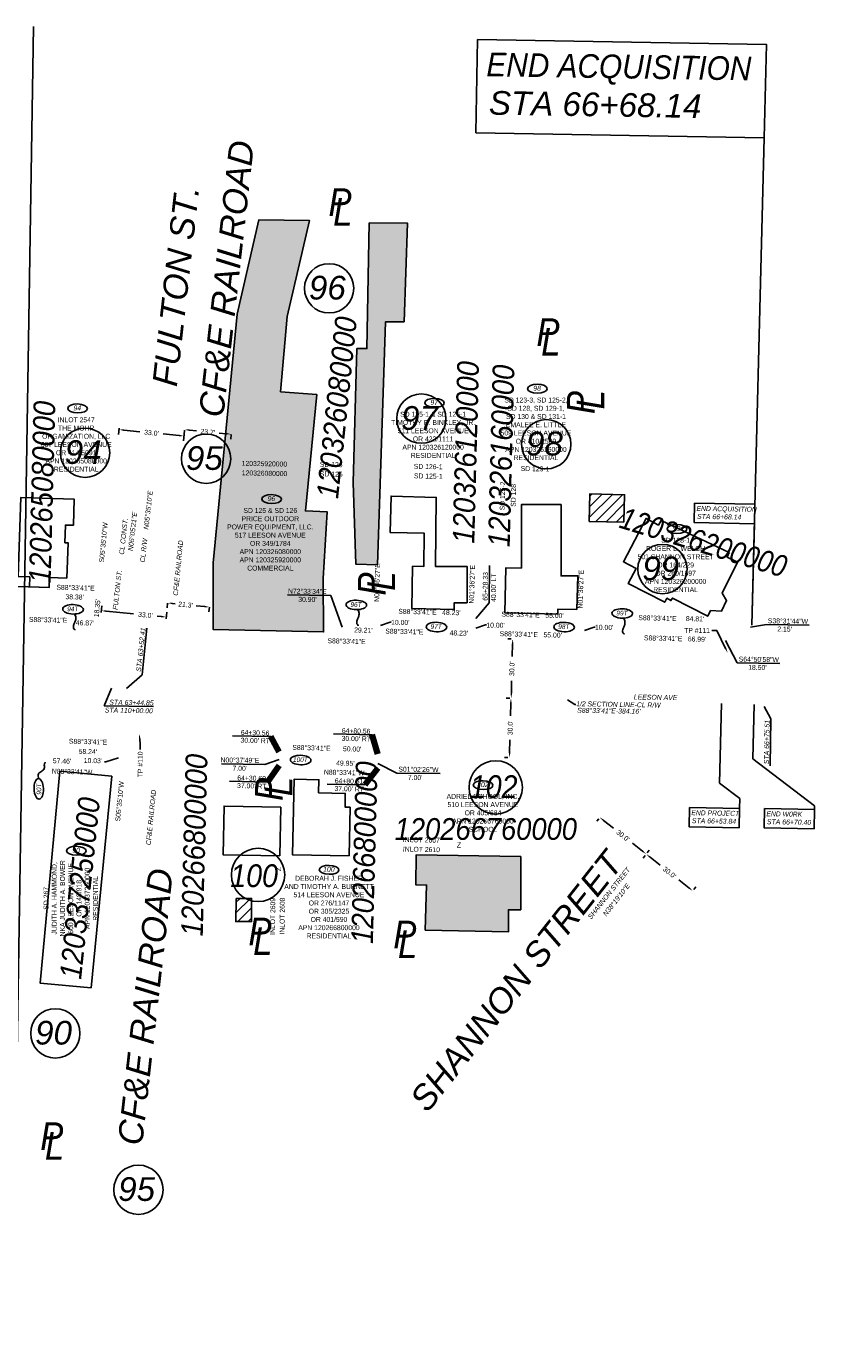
# Model space of a CAD drawing. Header units: feet. Extents: x 1372214 to 1390604, y 439650 to 444412.
# Tile 12 of 12: x 1390205 to 1390604, y 443601 to 444269. Entities that reach past the tile are written whole.
import ezdxf
from ezdxf import colors
from ezdxf.entities.mleader import LeaderData, LeaderLine
from ezdxf.enums import TextEntityAlignment as Align
from ezdxf.math import Vec2, Vec3

# ---------------------------------------------------------------- set-up
doc = ezdxf.new("R2010")
doc.units = ezdxf.units.FT
doc.header["$MEASUREMENT"] = 0
for name, color, linetype in [('BD_X_Building', 30, 'Continuous'), ('RW_P_Prelim_RW', 1, 'rowpe'), ('RW_P_Text', 130, 'Continuous'), ('RW_P_Text-Boundary', 20, 'Continuous'), ('RW_P_Text_VOID', 255, 'Continuous'), ('RW_X_Text-PropMap', 10, 'Continuous'), ('SC_Scratch20', 7, 'Continuous'), ('SC_Shading1', 253, 'Continuous'), ('SC_Shading2', 9, 'Continuous')]:
    doc.layers.add(name, color=color, linetype=linetype)
doc.styles.add('Slanted', font='font31.shx', dxfattribs={"height": 0.14})
doc.styles.add('Slanted-Normal', font='font31.shx', dxfattribs={"height": 0.14})
doc.styles.get("Standard").update_dxf_attribs({"font": 'arial.ttf'})
doc.styles.add('Style-font31', font='font31.shx')
doc.styles.add('Text - CenterTop 0.14 Italic', font='ariali.ttf', dxfattribs={"height": 0.14})
doc.linetypes.add('rowpe', pattern='A,1.95,-0.05,["PE-R/W",Slanted,S=1,R=0,X=0,Y=-0.06],-0.7,1.95', length=4.65)
doc.dimstyles.get("Standard").update_dxf_attribs({"dimtxt": 0.18, "dimasz": 0.18, "dimexe": 0.18, "dimexo": 0.0625, "dimgap": 0.09, "dimtad": 0, "dimtih": 1, "dimtoh": 1, "dimdec": 4, "dimzin": 0, "dimdsep": 46, "dimtxsty": 'Standard', "dimcen": 0.09, "dimadec": 0, "dimazin": 0, "dimtfac": 1, "dimtdec": 4, "dimtofl": 0, "dimtmove": 0, "dimatfit": 3, "dimfxl": 1, "dimtolj": 1, "dimtzin": 0, "dimarcsym": 0})

# ---------------------------------------------------------------- blocks, each defined once
blk = doc.blocks.new('*D850')
at = {"layer": 'Defpoints', "color": 0, "transparency": 16777216}
for p in [(1390451.3, 443959.01), (1390450.44, 443929.02), (1390450.54, 443929.02)]:
    blk.add_point(p, dxfattribs=at)
at = {"layer": 'RW_P_Text', "color": 0, "lineweight": -2, "transparency": 16777216}
for p, q in [((1390450.43, 443959.03), (1390448.69, 443959.08)), ((1390451.13, 443956.51), (1390450.97, 443950.11)), ((1390450.5, 443931.53), (1390450.66, 443937.93)), ((1390449.67, 443929.04), (1390447.93, 443929.09))]:
    blk.add_line(p, q, dxfattribs=at)
at = {"layer": 'RW_P_Text', "color": 0, "transparency": 16777216}
for points in [[(1390450.71, 443956.52), (1390451.54, 443956.5), (1390451.19, 443959.02)], [(1390450.08, 443931.54), (1390450.92, 443931.52), (1390450.44, 443929.02)]]:
    blk.add_solid(points, dxfattribs=at)
at = {"layer": 'RW_P_Text', "color": 0, "transparency": 16777216, "insert": (1390450.81, 443944.02), "char_height": 2.502, "attachment_point": 5, "rotation": 88.56143, "style": 'Style-font31'}
blk.add_mtext("\\A1;30.0'", dxfattribs=at)
blk = doc.blocks.new('*D851')
at = {"layer": 'Defpoints', "color": 0, "transparency": 16777216}
for p in [(1390450.44, 443929.02), (1390449.56, 443899.04), (1390449.68, 443899.03)]:
    blk.add_point(p, dxfattribs=at)
at = {"layer": 'RW_P_Text', "color": 0, "lineweight": -2, "transparency": 16777216}
for p, q in [((1390449.57, 443929.05), (1390447.81, 443929.09)), ((1390450.25, 443926.53), (1390450.09, 443920.13)), ((1390449.63, 443901.54), (1390449.79, 443907.94)), ((1390448.81, 443899.06), (1390447.06, 443899.1))]:
    blk.add_line(p, q, dxfattribs=at)
at = {"layer": 'RW_P_Text', "color": 0, "transparency": 16777216}
for points in [[(1390449.84, 443926.54), (1390450.67, 443926.52), (1390450.32, 443929.03)], [(1390449.21, 443901.55), (1390450.04, 443901.53), (1390449.56, 443899.04)]]:
    blk.add_solid(points, dxfattribs=at)
at = {"layer": 'RW_P_Text', "color": 0, "transparency": 16777216, "insert": (1390449.94, 443914.03), "char_height": 2.502, "attachment_point": 5, "rotation": 88.56143, "style": 'Style-font31'}
blk.add_mtext("\\A1;30.0'", dxfattribs=at)
blk = doc.blocks.new('*D872')
at = {"layer": 'Defpoints', "color": 0, "transparency": 16777216}
for p in [(1390251.87, 444065), (1390252.03, 444066.65), (1390284.87, 444063.44)]:
    blk.add_point(p, dxfattribs=at)
at = {"layer": 'RW_P_Text', "color": 0, "lineweight": -2, "transparency": 16777216}
for p, q in [((1390251.95, 444065.79), (1390251.63, 444062.51)), ((1390254.36, 444064.76), (1390262.32, 444063.98)), ((1390282.22, 444062.03), (1390274.26, 444062.81)), ((1390284.79, 444062.57), (1390284.47, 444059.3))]:
    blk.add_line(p, q, dxfattribs=at)
at = {"layer": 'RW_P_Text', "color": 0, "transparency": 16777216}
for points in [[(1390254.4, 444065.17), (1390254.32, 444064.34), (1390251.87, 444065)], [(1390282.26, 444062.45), (1390282.18, 444061.62), (1390284.71, 444061.79)]]:
    blk.add_solid(points, dxfattribs=at)
at = {"layer": 'RW_P_Text', "color": 0, "transparency": 16777216, "insert": (1390268.29, 444063.39), "char_height": 2.502, "attachment_point": 5, "rotation": 354.41389, "style": 'Style-font31'}
blk.add_mtext("\\A1;33.0'", dxfattribs=at)
blk = doc.blocks.new('*D873')
at = {"layer": 'Defpoints', "color": 0, "transparency": 16777216}
for p in [(1390285.03, 444065.01), (1390285.09, 444065.68), (1390308.73, 444063.37)]:
    blk.add_point(p, dxfattribs=at)
at = {"layer": 'RW_P_Text', "color": 0, "lineweight": -2, "transparency": 16777216}
for p, q in [((1390285.01, 444064.81), (1390284.78, 444062.52)), ((1390287.52, 444064.76), (1390291.05, 444064.42)), ((1390306.17, 444062.94), (1390302.63, 444063.29)), ((1390308.64, 444062.5), (1390308.42, 444060.21))]:
    blk.add_line(p, q, dxfattribs=at)
at = {"layer": 'RW_P_Text', "color": 0, "transparency": 16777216}
for points in [[(1390287.56, 444065.18), (1390287.48, 444064.35), (1390285.03, 444065.01)], [(1390306.21, 444063.36), (1390306.13, 444062.53), (1390308.66, 444062.7)]]:
    blk.add_solid(points, dxfattribs=at)
at = {"layer": 'RW_P_Text', "color": 0, "transparency": 16777216, "insert": (1390296.84, 444063.85), "char_height": 2.502, "attachment_point": 5, "rotation": 354.41389, "style": 'Style-font31'}
blk.add_mtext("\\A1;23.7'", dxfattribs=at)
blk = doc.blocks.new('*D874')
at = {"layer": 'Defpoints', "color": 0, "transparency": 16777216}
for p in [(1390242.74, 443971.65), (1390275.75, 443970.14), (1390275.58, 443968.44)]:
    blk.add_point(p, dxfattribs=at)
at = {"layer": 'RW_P_Text', "color": 0, "lineweight": -2, "transparency": 16777216}
for p, q in [((1390242.82, 443972.52), (1390243.15, 443975.85)), ((1390245.4, 443973.11), (1390259.25, 443971.76)), ((1390273.26, 443970.39), (1390271.19, 443970.59)), ((1390275.67, 443969.3), (1390275.99, 443972.63))]:
    blk.add_line(p, q, dxfattribs=at)
at = {"layer": 'RW_P_Text', "color": 0, "transparency": 16777216}
for points in [[(1390245.44, 443973.53), (1390245.36, 443972.7), (1390242.91, 443973.36)], [(1390273.3, 443970.8), (1390273.22, 443969.97), (1390275.75, 443970.14)]]:
    blk.add_solid(points, dxfattribs=at)
at = {"layer": 'RW_P_Text', "color": 0, "transparency": 16777216, "insert": (1390265.22, 443971.17), "char_height": 2.502, "attachment_point": 5, "rotation": 354.41389, "style": 'Style-font31'}
blk.add_mtext("\\A1;33.0'", dxfattribs=at)
blk = doc.blocks.new('*D875')
at = {"layer": 'Defpoints', "color": 0, "transparency": 16777216}
for p in [(1390276.45, 443977.27), (1390276.53, 443978.12), (1390297.69, 443976.05)]:
    blk.add_point(p, dxfattribs=at)
at = {"layer": 'RW_P_Text', "color": 0, "lineweight": -2, "transparency": 16777216}
for p, q in [((1390276.44, 443977.25), (1390276.2, 443974.78)), ((1390278.94, 443977.03), (1390280.23, 443976.9)), ((1390295.11, 443975.44), (1390290.86, 443975.86)), ((1390297.6, 443975.18), (1390297.36, 443972.71))]:
    blk.add_line(p, q, dxfattribs=at)
at = {"layer": 'RW_P_Text', "color": 0, "transparency": 16777216}
for points in [[(1390278.98, 443977.44), (1390278.9, 443976.61), (1390276.45, 443977.27)], [(1390295.15, 443975.86), (1390295.07, 443975.03), (1390297.6, 443975.2)]]:
    blk.add_solid(points, dxfattribs=at)
at = {"layer": 'RW_P_Text', "color": 0, "transparency": 16777216, "insert": (1390285.54, 443976.38), "char_height": 2.502, "attachment_point": 5, "rotation": 354.41389, "style": 'Style-font31'}
blk.add_mtext("\\A1;21.3'", dxfattribs=at)
blk = doc.blocks.new('*D878')
at = {"layer": 'Defpoints', "color": 0, "transparency": 16777216}
for p in [(1390518.81, 443850.12), (1390518.81, 443850.12), (1390542.34, 443831.52)]:
    blk.add_point(p, dxfattribs=at)
at = {"layer": 'RW_P_Text', "color": 0, "lineweight": -2, "transparency": 16777216}
for p, q in [((1390519.35, 443850.8), (1390520.36, 443852.08)), ((1390520.77, 443848.57), (1390525.79, 443844.6)), ((1390540.38, 443833.07), (1390535.36, 443837.04)), ((1390542.88, 443832.2), (1390543.9, 443833.48))]:
    blk.add_line(p, q, dxfattribs=at)
at = {"layer": 'RW_P_Text', "color": 0, "transparency": 16777216}
for points in [[(1390521.03, 443848.9), (1390520.51, 443848.24), (1390518.81, 443850.12)], [(1390540.64, 443833.4), (1390540.12, 443832.74), (1390542.34, 443831.52)]]:
    blk.add_solid(points, dxfattribs=at)
at = {"layer": 'RW_P_Text', "color": 0, "transparency": 16777216, "insert": (1390530.58, 443840.82), "char_height": 2.502, "attachment_point": 5, "rotation": 321.68058, "style": 'Style-font31'}
blk.add_mtext("\\A1;30.0'", dxfattribs=at)
blk = doc.blocks.new('*D879')
at = {"layer": 'Defpoints', "color": 0, "transparency": 16777216}
for p in [(1390495.27, 443868.72), (1390495.27, 443868.72), (1390518.81, 443850.12)]:
    blk.add_point(p, dxfattribs=at)
at = {"layer": 'RW_P_Text', "color": 0, "lineweight": -2, "transparency": 16777216}
for p, q in [((1390494.73, 443868.04), (1390493.72, 443866.76)), ((1390497.23, 443867.17), (1390502.26, 443863.2)), ((1390516.84, 443851.67), (1390511.82, 443855.64)), ((1390518.27, 443849.44), (1390517.26, 443848.16))]:
    blk.add_line(p, q, dxfattribs=at)
at = {"layer": 'RW_P_Text', "color": 0, "transparency": 16777216}
for points in [[(1390497.49, 443867.5), (1390496.97, 443866.84), (1390495.27, 443868.72)], [(1390517.1, 443852), (1390516.59, 443851.35), (1390518.81, 443850.12)]]:
    blk.add_solid(points, dxfattribs=at)
at = {"layer": 'RW_P_Text', "color": 0, "transparency": 16777216, "insert": (1390507.04, 443859.42), "char_height": 2.502, "attachment_point": 5, "rotation": 321.68058, "style": 'Style-font31'}
blk.add_mtext("\\A1;30.0'", dxfattribs=at)

msp = doc.modelspace()

# ---------------------------------------------------------------- hatches: boundary and pattern name
at = {"layer": 'SC_Shading1'}
h = msp.add_hatch(dxfattribs=at)
h.set_pattern_fill('ANSI31', color=256, scale=30)
h.paths.add_polyline_path([(1390507.46455, 444018.12499), (1390489.94077, 444018.57844), (1390490.30168, 444032.52594), (1390507.82546, 444032.07249)])
h = msp.add_hatch(dxfattribs=at)
h.set_pattern_fill('ANSI31', color=256, scale=30)
h.paths.add_polyline_path([(1390311.09968, 443827.70828), (1390318.97466, 443827.70828), (1390318.97466, 443815.95558), (1390310.98557, 443816.01266)])
at = {"layer": 'SC_Shading2'}
h = msp.add_hatch(color=256, dxfattribs=at)
h.dxf.hatch_style = 1
h.paths.add_polyline_path([(1390299.52468, 443997.55532), (1390299.568, 443963.826), (1390355.424, 443962.628), (1390355.2732, 443989.71814), (1390357.28477, 444023.32682), (1390346.26762, 444023.90116), (1390351.97977, 444082.73334), (1390333.68044, 444084.18216), (1390337.03709, 444122.34137), (1390348.23643, 444170.94675), (1390322.59451, 444171.15464), (1390311.73352, 444123.43054)])
h = msp.add_hatch(color=256, dxfattribs=at)
h.dxf.hatch_style = 1
h.paths.add_polyline_path([(1390382.73335, 443996.62175), (1390386.85409, 444119.62993), (1390396.22313, 444119.64311), (1390397.91864, 444169.57445), (1390378.54382, 444169.63524), (1390377.3893, 444106.00893), (1390372.30368, 444106.01743), (1390370.43154, 444038.26825), (1390371.69017, 443996.98565)])
h = msp.add_hatch(color=256, dxfattribs=at)
h.dxf.hatch_style = 1
h.paths.add_polyline_path([(1390455.3441, 443848.89681), (1390455.24835, 443821.99745), (1390449.03238, 443821.96344), (1390449.11976, 443810.80987), (1390406.91958, 443811.68903), (1390407.54982, 443834.43023), (1390402.18347, 443834.49698), (1390402.30245, 443849.69391)])

# ---------------------------------------------------------------- linework, layer by layer
at = {"layer": 'BD_X_Building'}
msp.add_line((1390183.76137, 443986.06397), (1390216.46, 443985.04432), dxfattribs=at)
for points in [[(1390299.52468, 443997.55532), (1390299.568, 443963.826), (1390355.424, 443962.628), (1390355.2732, 443989.71814), (1390357.28477, 444023.32682), (1390346.26762, 444023.90116), (1390351.97977, 444082.73334), (1390333.68044, 444084.18216), (1390337.03709, 444122.34137), (1390348.23643, 444170.94675), (1390322.59451, 444171.15464), (1390311.73352, 444123.43054)], [(1390382.73335, 443996.62175), (1390386.85409, 444119.62993), (1390396.22313, 444119.64311), (1390397.91864, 444169.57445), (1390378.54382, 444169.63524), (1390377.3893, 444106.00893), (1390372.30368, 444106.01743), (1390370.43154, 444038.26825), (1390371.69017, 443996.98565)], [(1390225.49862, 443989.89787), (1390216.61998, 443990.17474), (1390216.46, 443985.04432), (1390206.458, 443985.35622), (1390206.61802, 443990.48764), (1390200.80297, 443990.66797), (1390202.04959, 444030.64486), (1390229.13309, 444029.8589), (1390228.71892, 444016.57731), (1390224.69581, 444016.69322), (1390224.41784, 444007.77935), (1390226.05542, 444007.75358)], [(1390507.46455, 444018.12499), (1390489.94077, 444018.57844), (1390490.30168, 444032.52594), (1390507.82546, 444032.07249)], [(1390483.72358, 443973.91115), (1390484.18371, 443991.00797), (1390475.7182, 443990.98161), (1390475.72471, 444027.07046), (1390455.67502, 444027.16229), (1390455.58299, 443994.89872), (1390447.67337, 443994.99054), (1390447.285, 443972.199), (1390474.062, 443971.581), (1390474.12247, 443974.20117)], [(1390368.35398, 443849.22798), (1390339.65508, 443849.81134), (1390340.4692, 443887.98581), (1390353.09757, 443887.78276), (1390352.89907, 443881.15289), (1390366.4057, 443880.87834), (1390366.34801, 443873.94342), (1390368.85533, 443873.89245)], [(1390333.27051, 443849.22798), (1390304.57161, 443849.81134), (1390305.07297, 443874.47582), (1390333.77187, 443873.89245)]]:
    msp.add_lwpolyline(points, close=True, dxfattribs=at)
at = {"layer": 'BD_X_Building', "elevation": 781.035}
msp.add_lwpolyline([(1390428.1935, 443977.30917), (1390428.15446, 443995.65374), (1390412.11768, 443995.65374), (1390412.49136, 444030.69125), (1390389.64835, 444031.34339), (1390389.08875, 444012.98608), (1390406.33628, 444012.68679), (1390406.14944, 443995.72686), (1390400.50096, 443995.82591), (1390400.127, 443974.449), (1390421.57596, 443973.93241), (1390421.61314, 443977.36231), (1390428.1935, 443977.30917)], dxfattribs=at)
at = {"layer": 'BD_X_Building'}
for points, elevation in [([(1390551.28821, 443973.374), (1390556.969, 443973.169), (1390559.509, 443978.47), (1390557.2453, 443982.20916), (1390565.03873, 443997.95579), (1390559.71514, 444000.52567), (1390560.79994, 444002.73249), (1390526.37553, 444019.02753), (1390525.01, 444016.72208), (1390518.7206, 444020.08651), (1390507.29258, 443998.12839), (1390513.67029, 443994.76395), (1390509.6769, 443987.10575), (1390528.224, 443977.64), (1390529.28505, 443979.66862), (1390531.315, 443978.465), (1390532.086, 443979.738), (1390549.924, 443970.548)], 780.674), ([(1390248.152, 443889.615), (1390221.811, 443892.111), (1390211.87828, 443784.86492), (1390237.72192, 443782.51696)], 781.457)]:
    msp.add_lwpolyline(points, close=True, dxfattribs=dict(at, elevation=elevation))
for points in [[(1390455.3441, 443848.89681), (1390455.24835, 443821.99745), (1390449.03238, 443821.96344), (1390449.11976, 443810.80987), (1390406.91958, 443811.68903), (1390407.54982, 443834.43023), (1390402.18347, 443834.49698), (1390402.30245, 443849.69391), (1390455.3441, 443848.89681)], [(1390311.09968, 443827.70828), (1390318.97466, 443827.70828), (1390318.97466, 443815.95558), (1390310.98557, 443816.01266), (1390311.09968, 443827.70828)]]:
    msp.add_lwpolyline(points, dxfattribs=at)
at = {"layer": 'RW_P_Text'}
for p, q in [((1390573.55098, 444017.40187), (1390572.25958, 443965.97812)), ((1390263.55042, 443940.89483), (1390265.97248, 443964.45853)), ((1390263.55042, 443940.89483), (1390255.62731, 443933.91709)), ((1390248.07073, 443934.10686), (1390244.25704, 443925.13666)), ((1390244.25704, 443925.13666), (1390269.25504, 443924.80189)), ((1390556.95851, 443926.34976), (1390555.94778, 443886.10254)), ((1390573.51329, 443925.93402), (1390572.82262, 443898.4316)), ((1390578.59561, 443924.80608), (1390581.92088, 443918.57637)), ((1390581.92088, 443918.57637), (1390581.57442, 443894.89106)), ((1390572.82262, 443898.4316), (1390604.07291, 443874.5023)), ((1390555.94778, 443886.10254), (1390566.15988, 443878.28282)), ((1390566.15988, 443878.28282), (1390566.03471, 443873.29866)), ((1390604.07291, 443874.5023), (1390604.02929, 443872.76523))]:
    msp.add_line(p, q, dxfattribs=at)
for points in [[(1390543.31506, 444027.75641), (1390573.79786, 444027.23234), (1390573.55098, 444017.40187), (1390543.15932, 444017.92189)], [(1390540.70336, 443873.73416), (1390566.03471, 443873.29866), (1390565.78783, 443863.46777), (1390540.54762, 443863.89964)], [(1390578.69794, 443873.20073), (1390604.02929, 443872.76523), (1390603.7824, 443862.93434), (1390578.5422, 443863.36622)]]:
    msp.add_lwpolyline(points, close=True, dxfattribs=at)
at = {"layer": 'RW_P_Text', "const_width": 0.378}
for points in [[(1390229.32248, 443963.71404, 1), (1390229.70048, 443963.71404, 1)], [(1390372.74755, 443965.93232, 1), (1390373.12555, 443965.93232, 1)], [(1390507.40428, 443961.60251, 1), (1390507.78228, 443961.60251, 1)], [(1390214.6476, 443896.39627, 1), (1390214.27997, 443896.48421, 1)]]:
    msp.add_lwpolyline(points, format="xyb", close=True, dxfattribs=at)
at = {"layer": 'RW_P_Text'}
for centre, major_axis in [((1390463.67592, 444085.72934), (4.9666, -0.06735)), ((1390230.8533, 444075.72972), (4.9666, -0.06735)), ((1390411.59164, 444078.54042), (4.9666, -0.06735)), ((1390329.14171, 444029.83243), (4.9666, -0.06735)), ((1390534.38168, 444014.74773), (4.9666, -0.06735)), ((1390228.57078, 443974.05374), (5.21405, -0.119)), ((1390371.99584, 443976.27201), (5.21405, -0.119)), ((1390506.65258, 443971.94221), (5.21405, -0.119)), ((1390412.59084, 443965.09107), (5.21405, -0.119)), ((1390477.22355, 443965.06582), (5.21405, -0.119)), ((1390211.19115, 443883.16428), (-0.22164, 5.21069)), ((1390436.2152, 443885.03927), (4.9666, -0.06735)), ((1390230.24992, 443851.82679), (4.9666, -0.06735)), ((1390358.23092, 443842.17383), (4.9666, -0.06735))]:
    msp.add_ellipse(centre, major_axis=major_axis, ratio=0.456699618, dxfattribs=at)
for points in [[(1390229.51148, 443963.71404), (1390228.85167, 443964.46673), (1390228.77334, 443965.34358), (1390229.01813, 443966.40765), (1390229.68283, 443968.0011), (1390229.94632, 443969.81244), (1390229.77769, 443970.79806), (1390229.26475, 443971.68003)], [(1390372.93655, 443965.93232), (1390372.27674, 443966.685), (1390372.19841, 443967.56186), (1390372.4432, 443968.62592), (1390373.1079, 443970.21938), (1390373.37139, 443972.03072), (1390373.20276, 443973.01634), (1390372.68982, 443973.89831)], [(1390507.59328, 443961.60251), (1390506.93347, 443962.3552), (1390506.85514, 443963.23205), (1390507.09993, 443964.29612), (1390507.76463, 443965.88957), (1390508.02812, 443967.70091), (1390507.85949, 443968.68653), (1390507.34655, 443969.56851)], [(1390214.46378, 443896.44024), (1390214.09721, 443895.76819), (1390214.03762, 443894.5908), (1390213.92799, 443893.39731), (1390212.73171, 443892.1306), (1390210.99026, 443890.77282), (1390211.27732, 443888.28629)]]:
    msp.add_spline(points, degree=3, dxfattribs=at)
at = {"layer": 'RW_P_Text-Boundary', "color": 130, "linetype": 'Continuous', "lineweight": -3}
msp.add_line((1390439.42721, 443996.15256), (1390439.27364, 443977.33572), dxfattribs=at)
msp.add_lwpolyline([(1390439.27364, 443977.33572), (1390432.49575, 443969.48801)], dxfattribs=at)
at = {"layer": 'RW_P_Text_VOID'}
for p, q in [((1390328.79392, 443909.59613), (1390309.32784, 443910.08498)), ((1390379.964, 443910.5341), (1390360.49791, 443911.02295)), ((1390327.03311, 443886.62449), (1390307.84471, 443887.10637)), ((1390376.36121, 443885.13234), (1390357.17281, 443885.61422))]:
    msp.add_line(p, q, dxfattribs=at)
msp.add_ellipse((1390343.81023, 443897.75364), major_axis=(5.21405, -0.119), ratio=0.456699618, dxfattribs=at)
at = {"layer": 'RW_X_Text-PropMap'}
msp.add_line((1390578.45832, 444212.81213), (1390572.25958, 443965.97812), dxfattribs=at)
msp.add_lwpolyline([(1390433.32587, 444262.51389), (1390579.64331, 444259.99838), (1390578.45832, 444212.81213), (1390432.57834, 444215.30821)], close=True, dxfattribs=at)
for centre, radius in [((1390358.2259, 444136.55076), 12.48), ((1390404.92293, 444070.57806), 12.48), ((1390468.19327, 444057.62079), 12.48), ((1390234.63095, 444053.328), 12.48), ((1390295.95545, 444050.30167), 12.48), ((1390527.03061, 443994.44867), 12.48), ((1390442.60033, 443883.89238), 13.5), ((1390322.24748, 443839.59151), 13.5), ((1390219.5933, 443759.39148), 12.48), ((1390261.6487, 443680.22507), 12.48)]:
    msp.add_circle(centre, radius, dxfattribs=at)
at = {"layer": 'SC_Scratch20'}
msp.add_line((1390197.90378, 443601.31109), (1390208.55628, 444269.1548), dxfattribs=at)

# ---------------------------------------------------------------- texts
at = {"layer": 'RW_P_Text', "style": 'Text - CenterTop 0.14 Italic'}
for s, p in [('98', (1390463.53613, 444084.74333)), ('94', (1390230.71351, 444074.74371)), ('97', (1390411.45185, 444077.55441)), ('96', (1390329.00192, 444028.84642)), ('99', (1390534.24188, 444013.76172)), ('102', (1390436.07541, 443884.05326)), ('90', (1390230.11013, 443850.84078)), ('100', (1390358.09113, 443841.18782))]:
    msp.add_text(s, height=2.5, dxfattribs=at).set_placement(p, align=Align.CENTER)
for s, rotation, p in [('N05%%D35\'10"E', 83.56586918, (1390266.73187, 444014.31628)), ('N06%%D05\'21"E', 83.56586918, (1390258.85364, 444003.49713)), ('CL CONST.', 83.56586918, (1390254.31125, 444001.64295)), ('STA 66+68.14', 359.09276324, (1390544.50983, 444019.83498)), ('CL R/W', 83.56586918, (1390264.86671, 443997.65942)), ('CF&E RAILROAD', 84.31133534, (1390281.62197, 443980.85992)), ('FULTON ST.', 83.56586918, (1390251.09705, 443973.68663)), ('STA 63+52.41', 83.97283415, (1390262.9467, 443942.39003)), ('LEESON AVE', 359.003496, (1390512.47771, 443928.45725, 778.82)), ('STA 110+00.00', 359.003496, (1390244.60913, 443921.83001)), ('STA 63+44.85', 359.003496, (1390246.91587, 443925.8065)), ('S88%%D33\'41"E-384.16\'', 359.003496, (1390483.7857, 443921.70391)), ('STA 66+75.51', 89.003496, (1390580.90663, 443895.62382)), ('CF&E RAILROAD', 84.31133534, (1390267.89917, 443854.58108)), ('STA 66+53.84', 359.09276324, (1390541.89813, 443865.81274)), ('STA 66+70.40', 359.09276324, (1390579.89271, 443865.27931)), ('SHANNON STREET', 51.74174495, (1390490.91926, 443816.87038)), ('N38%%D19\'10"E', 51.74174495, (1390498.56303, 443818.49498))]:
    msp.add_text(s, height=2.5, rotation=rotation, dxfattribs=at).set_placement(p)
at = {"layer": 'RW_P_Text', "width": 0.9}
for s, rotation, style, p in [('END ACQUISITION', 359.09276324, 'Text - CenterTop 0.14 Italic', (1390544.25286, 444023.88256)), ('1/2 SECTION LINE-CL R/W', 359.003496, 'Text - CenterTop 0.14 Italic', (1390483.33609, 443925.03309)), ('END PROJECT', 359.09276324, 'Text - CenterTop 0.14 Italic', (1390541.64116, 443869.86031)), ('END W0RK', 359.09276324, 'Text - CenterTop 0.14 Italic', (1390579.63574, 443869.32688)), ('INLOT 2609', 89.49391688, 'Slanted', (1390330.81244, 443809.25611)), ('INLOT 2608', 89.49391688, 'Slanted', (1390335.62731, 443809.41641))]:
    msp.add_text(s, height=2.5, rotation=rotation, dxfattribs=dict(at, style=style)).set_placement(p)
at = {"layer": 'RW_P_Text', "style": 'Text - CenterTop 0.14 Italic', "width": 0.9}
for s, p in [('96T', (1390371.85605, 443975.286)), ('94T', (1390228.43098, 443973.06773)), ('99T', (1390506.51278, 443970.9562)), ('97T', (1390412.45104, 443964.10506)), ('98T', (1390477.08376, 443964.07981))]:
    msp.add_text(s, height=2.4, dxfattribs=at).set_placement(p, align=Align.CENTER)
msp.add_text('90T', height=2.4, rotation=90, dxfattribs=at).set_placement((1390212.48613, 443883.02449), align=Align.CENTER)
at = {"layer": 'RW_P_Text', "char_height": 2.5, "attachment_point": 1, "style": 'Slanted'}
for s, width, heights, insert in [('\\A1;\\pxqc;SD 123-3, SD 125-2,\\PSD 128, SD 129-1,\\PSD 130 & SD 131-1\\PEMALEE E. LITTLE\\P509 LEESON AVENUE\\POR 410/2569\\P{\\A0;APN 120326160000\\PRESIDENTIAL}', 68.852767, [49.10384], (1390428.55857, 444081.23978)), ('\\A1;\\pxqc;INLOT 2547\\PTHE MOHR \\PORGANIZATION, LLC\\P607 LEESON AVENUE\\POR 414/5091\\P{\\A0;APN 120265080000\\PRESIDENTIAL}', 68.852767, [49.10384], (1390195.73595, 444071.24016)), ('\\A1;\\pxqc;SD 125-1 & SD 126-1\\PTIMOTHY R. BINKLEY, JR.\\P511 LEESON AVENUE\\POR 423/1111\\P{\\A0;APN 120326120000\\PRESIDENTIAL}', 68.852767, [49.10384], (1390376.47429, 444074.05086)), ('\\A1;\\pxqc;SD 125 & SD 126\\PPRICE OUTDOOR\\PPOWER EQUIPMENT, LLC.\\P517 LEESON AVENUE\\POR 349/1784\\P{\\A0;APN 120326080000\\P}APN 120325920000\\P{\\A0;COMMERCIAL}', 68.852767, [49.10384], (1390294.02436, 444025.34288)), ('\\A1;\\pxqc;SD 128-1\\PROGER L. WELCH\\P501 SHANNON STREET\\POR 164/229\\POR 260/1697\\P{\\A0;APN} 120326200000\\PRESIDENTIAL', 68.852767, [49.10384], (1390499.26433, 444010.25817)), ('\\A1;\\pxqc;ADRIEL SCHOOL, INC.\\P510 LEESON AVENUE\\POR 405/684\\P{\\A0;APN 120266760000\\PSCHOOL}', 65.3297739, [40.04725], (1390403.47589, 443880.60377)), ('\\A1;\\pxqc;DEBORAH J. FISHER \\PAND TIMOTHY A. BURNETT\\P514 LEESON AVENUE\\POR 276/1147\\POR 305/2325\\POR 401/590\\PAPN 120266800000\\PRESIDENTIAL', 65.3297739, [40.04725], (1390325.49162, 443839.13969))]:
    msp.add_mtext_dynamic_manual_height_columns(s, width=width, gutter_width=0.7, heights=heights, dxfattribs=dict(at, insert=insert))
at = {"layer": 'RW_P_Text', "attachment_point": 1, "style": 'Slanted'}
for s, width, heights, insert, char_height, rotation in [('\\A1;\\pxqc;120325920000', 32.3551037, [4.48565], (1390309.31339, 444049.31922), 2.5, 358.91946083), ('\\A1;\\pxqc;120326080000', 32.3551037, [4.48565], (1390309.38574, 444044.50374), 2.5, 358.91946083), ('\\A1;\\pxqc;SD 126', 32.3551037, [4.48565], (1390343.11637, 444048.89516), 2.5, 358.91946083), ('\\A1;\\pxqc;SD 125', 32.3551037, [4.48565], (1390343.18872, 444044.07968), 2.5, 358.91946083), ('\\A1;\\pxqc;SD 126-1', 32.3551037, [4.48565], (1390392.25551, 444047.86983), 2.5, 358.91946083), ('\\A1;\\pxqc;SD 125-1', 32.3551037, [4.48565], (1390392.32786, 444043.05435), 2.5, 358.91946083), ('\\A1;\\pxqc;SD 129-1', 32.3551037, [4.48565], (1390446.3801, 444046.77312), 2.5, 358.91946083), ('\\A1;\\pxqc;SD 125-2', 32.3551037, [4.48565], (1390444.44179, 444015.31839), 2.5, 88.91946083), ('\\A1;\\pxqc;SD 128', 32.3551037, [4.48565], (1390449.98858, 444015.57342), 2.5, 88.91946083), ('\\A1;\\pxqc;INLOT 2607', 32.3551037, [4.48565], (1390388.7598, 443858.88718), 2.5, 358.91946083), ('\\A1;\\pxqc;Z', 32.3551037, [4.48565], (1390407.81983, 443856.45618), 2.8, 358.91946083), ('\\A1;\\pxqc;INLOT 2610', 32.3551037, [4.48565], (1390388.83215, 443854.0717), 2.5, 358.91946083), ('\\A1;\\pxqc;SD 267\\PJUDITH A. HAMMOND, \\PNKA JUDITH A. BOWER\\P600 LEESON AVENUE\\POR 148/918\\P{\\A0;APN 120337250000\\PRESIDENTIAL}', 65.3297739, [40.04725], (1390213.64314, 443795.07323), 2.5, 90), ('\\A1;\\pxqc;Z', 32.3551037, [4.48565], (1390331.00018, 443826.41274), 2.8, 89.49391688)]:
    msp.add_mtext_dynamic_manual_height_columns(s, width=width, gutter_width=0.7, heights=heights, dxfattribs=dict(at, insert=insert, char_height=char_height, rotation=rotation))
at = {"layer": 'RW_P_Text-Boundary', "style": 'Slanted-Normal'}
for s, rotation, p in [('S05°35\'10"W', 84.41388503, (1390244.16422, 443997.68796)), ('N01°36\'27"E', 88.39251391, (1390383.54389, 443977.79267)), ('N01°36\'27"E', 88.39251391, (1390431.56114, 443976.92163)), ('N01°36\'27"E', 88.39251391, (1390486.57967, 443974.42861)), ('S88°33\'41"E', 358.56143388, (1390220.11194, 443983.98914)), ('N72°33\'34"E', 359.17389516, (1390337.40364, 443982.0616)), ("38.38'", 358.56143388, (1390224.69582, 443979.19056)), ("18.35'", 84.41388503, (1390241.5824, 443969.95395)), ("30.90'", 359.17389516, (1390342.59811, 443977.87637)), ('S88°33\'41"E', 358.56143388, (1390206.20813, 443967.70269)), ('S88°33\'41"E', 358.56143388, (1390393.23669, 443971.81469)), ("48.23'", 358.56143388, (1390415.44371, 443971.2543)), ('S88°33\'41"E', 358.56143388, (1390445.47614, 443970.36824)), ("55.00'", 358.56143388, (1390467.68316, 443969.80785)), ('S88°33\'41"E', 358.56143388, (1390514.78853, 443968.59097)), ("84.81'", 358.56143388, (1390538.84554, 443968.13629)), ('S38°31\'44"W', 359.17389516, (1390580.37581, 443967.00201)), ("46.87'", 358.56143388, (1390229.91391, 443966.03336)), ("29.21'", 358.56143388, (1390370.90447, 443962.37179)), ("10.00'", 359.15591522, (1390389.61448, 443966.2526)), ("48.23'", 358.56143388, (1390419.24418, 443960.88936)), ("10.00'", 359.15591522, (1390437.83745, 443964.8307)), ('S88°33\'41"E', 358.56143388, (1390444.56136, 443960.47786)), ("10.00'", 359.15591522, (1390492.85961, 443963.76054)), ("2.15'", 359.17389516, (1390585.17236, 443962.85654)), ('S88°33\'41"E', 358.56143388, (1390357.37897, 443956.89272)), ("55.00'", 358.56143388, (1390466.76838, 443959.91746)), ('S88°33\'41"E', 358.56143388, (1390517.62062, 443958.37717)), ("66.99'", 358.56143388, (1390539.82764, 443957.81677)), ('S64°50\'58"W', 359.17389516, (1390565.63574, 443947.5955)), ("18.50'", 359.17389516, (1390570.43229, 443943.45002)), ('S88°33\'41"E', 358.56143388, (1390226.43838, 443906.04227)), ("58.24'", 358.56143388, (1390231.37812, 443900.91896)), ("57.46'", 358.56143388, (1390218.30605, 443896.1337)), ("10.03'", 359.15591522, (1390233.99012, 443896.28283)), ('N88°33\'41"W', 358.56143388, (1390217.77892, 443890.87733)), ('S05°35\'10"W', 84.41388503, (1390252.37817, 443866.59389))]:
    msp.add_text(s, height=2.5, rotation=rotation, dxfattribs=at).set_placement(p)
at = {"layer": 'RW_P_Text-Boundary', "color": 130, "linetype": 'Continuous', "lineweight": -3, "style": 'Style-font31'}
for s, p in [('65+28.33', (1390438.50333, 443978.39184)), ("40.00' LT", (1390442.6976, 443977.8078))]:
    msp.add_text(s, height=2.5, rotation=89.53239954, dxfattribs=at).set_placement(p)
at = {"layer": 'RW_P_Text-Boundary', "style": 'Slanted-Normal', "width": 0.9}
msp.add_text('S88°33\'41"E', height=2.5, rotation=358.56143388, dxfattribs=at).set_placement((1390386.64491, 443961.77392))
at = {"layer": 'RW_P_Text_VOID', "style": 'Slanted-Normal'}
for s, rotation, p in [('S88°33\'41"E', 358.56143388, (1390339.57381, 443902.92239)), ("50.00'", 358.56143388, (1390365.22963, 443902.22936)), ('N00°37\'49"E', 359.17389516, (1390303.24527, 443896.58319)), ("49.95'", 358.56143388, (1390361.78125, 443895.03077)), ("7.00'", 359.17389516, (1390309.30469, 443892.39796)), ('N88°33\'41"W', 358.56143388, (1390355.56299, 443890.44013)), ('S01°02\'26"W', 359.17389516, (1390393.28921, 443891.90183)), ("7.00'", 359.17389516, (1390398.10667, 443887.7166))]:
    msp.add_text(s, height=2.5, rotation=rotation, dxfattribs=at).set_placement(p)
at = {"layer": 'RW_P_Text_VOID', "style": 'Text - CenterTop 0.14 Italic', "width": 0.9}
msp.add_text('100T', height=2.4, dxfattribs=at).set_placement((1390343.67044, 443896.76763), align=Align.CENTER)
at = {"layer": 'RW_P_Text_VOID', "char_height": 2.5, "rotation": 358.56143388, "style": 'Style-font31'}
for s, insert, attachment_point in [("30.00' RT", (1390328.27098, 443908.68897), 3), (' 64+30.56 ', (1390327.96379, 443910.07912), 9), ("30.00' RT", (1390379.44106, 443909.62694), 3), (' 64+80.56 ', (1390379.13386, 443911.01709), 9), (' 64+30.60 ', (1390326.20297, 443887.10748), 9), (' 64+80.61 ', (1390375.53107, 443885.61534), 9), ("37.00' RT", (1390326.51017, 443885.71733), 3), ("37.00' RT", (1390375.83827, 443884.22519), 3)]:
    msp.add_mtext(s, dxfattribs=dict(at, insert=insert, attachment_point=attachment_point))
at = {"layer": 'RW_X_Text-PropMap', "style": 'Text - CenterTop 0.14 Italic'}
for s, height, rotation, width, p in [('END ACQUISITION', 12, 359.09276324, 0.9, (1390437.82732, 444243.91941)), ('120326080000', 11, 84, 0.9, (1390362.74885, 444029.75466)), ('120326120000', 11, 88.5, 0.9, (1390431.73835, 444007.26825)), ('120326160000', 11, 88.5, 0.9, (1390449.6664, 444005.45245)), ('P', 14, 90, 0.9, (1390492.66502, 444072.86154)), ('L', 14, 90, 0.9, (1390497.50875, 444075.24623)), ('120265080000', 11, 88.5, 0.9, (1390217.20886, 443987.12064)), ('120326200000', 11, 343, 0.85, (1390504.54019, 444015.53624)), ('P', 14, 90, 0.9, (1390386.8156, 443980.99815)), ('L', 14, 90, 0.9, (1390391.65934, 443983.38285)), ('120266800000', 11, 88.5, 0.9, (1390294.23803, 443808.42229)), ('120266800000', 11, 88.5, 0.9, (1390380.38892, 443804.64492)), ('P', 14, 90, 0.9, (1390334.77621, 443877.02401)), ('L', 14, 90, 0.9, (1390339.61994, 443879.40871)), ('120337250000', 11, 84, 0.9, (1390232.64553, 443786.44086))]:
    msp.add_text(s, height=height, rotation=rotation, dxfattribs=dict(at, width=width)).set_placement(p)
for s, height, rotation, p in [('STA 66+68.14', 12, 359.09276324, (1390439.06077, 444224.49107)), ('CF&E RAILROAD', 12.5, 83.5658692, (1390304.5935, 444070.78527)), ('FULTON ST.', 12.5, 83.5658692, (1390281.09714, 444086.40488)), ('SHANNON STREET', 12.5, 51.74174498, (1390408.01972, 443718.7606)), ('CF&E RAILROAD', 12.5, 83.5658692, (1390263.5294, 443702.25882))]:
    msp.add_text(s, height=height, rotation=rotation, dxfattribs=at).set_placement(p)
at = {"layer": 'RW_X_Text-PropMap', "style": 'Text - CenterTop 0.14 Italic', "width": 0.9}
for s, height, p in [('P', 14, (1390357.88108, 444173.16142)), ('L', 14, (1390360.26578, 444168.31768)), ('P', 14, (1390463.19364, 444107.38779)), ('L', 14, (1390465.57834, 444102.54405)), ('102', 11.5, (1390429.50967, 443878.53977)), ('120266760000', 11, (1390391.43254, 443857.34243)), ('100', 11.5, (1390308.20083, 443833.44286)), ('P', 14, (1390317.35173, 443803.95665)), ('P', 14, (1390390.70483, 443802.40924)), ('L', 14, (1390319.73643, 443799.11292)), ('L', 14, (1390393.08953, 443797.56551)), ('P', 14, (1390211.9376, 443700.33704)), ('L', 14, (1390214.32229, 443695.49331))]:
    msp.add_text(s, height=height, dxfattribs=at).set_placement(p)
at = {"layer": 'RW_X_Text-PropMap', "style": 'Text - CenterTop 0.14 Italic'}
for s, p in [('96', (1390348.0032, 444130.87982)), ('97', (1390394.70023, 444064.90712)), ('98', (1390457.97057, 444051.94985)), ('94', (1390224.40825, 444047.65706)), ('95', (1390285.73274, 444044.63073)), ('99', (1390516.80791, 443988.77773)), ('90', (1390209.3706, 443753.72054)), ('95', (1390251.42599, 443674.55414))]:
    msp.add_text(s, height=12, dxfattribs=at).set_placement(p)

# ---------------------------------------------------------------- dimensions: what is measured, and where the dimension line sits
at = {"layer": 'RW_P_Text'}
for p1, p2, distance, picture, middle in [((1390284.8741, 444063.43905), (1390252.03081, 444066.65133), 1.65926, '*D872', (1390268.29094, 444063.39381)), ((1390308.72521, 444063.36611), (1390285.09303, 444065.67748), 0.67243, '*D873', (1390296.84366, 444063.85256)), ((1390451.29628, 443959.01272), (1390450.54313, 443929.02217), -0.10766, '*D850', (1390450.81208, 443944.02015)), ((1390450.43551, 443929.02488), (1390449.68235, 443899.03433), -0.12002, '*D851', (1390449.93895, 443914.03262)), ((1390518.80751, 443850.12186), (1390495.27052, 443868.72321), 0, '*D879', (1390507.03902, 443859.42253)), ((1390542.3445, 443831.52051), (1390518.80751, 443850.12185), 0, '*D878', (1390530.576, 443840.82118))]:
    dim = msp.add_aligned_dim(p1=p1, p2=p2, distance=distance, dimstyle='Standard', override={"dimscale": 13.9, "dimtih": 0, "dimtoh": 0, "dimdec": 1, "dimpost": "'", "dimtxsty": 'Style-font31', "dimaunit": 1, "dimadec": 3, "dimtdec": 1}, dxfattribs=at)
    dim.commit()
    dim.dimension.update_dxf_attribs({"geometry": picture, "text_midpoint": middle})
for base, p1, p2, angle, picture, middle in [((1390275.74916, 443970.14299), (1390242.73916, 443971.65063), (1390275.58244, 443968.43835), 354.41388503, '*D874', (1390265.22201, 443971.17262)), ((1390276.44617, 443977.26934), (1390297.68728, 443976.04675), (1390276.52899, 443978.11616), 174.41388503, '*D875', (1390285.54182, 443976.37973))]:
    dim = msp.add_linear_dim(base=base, p1=p1, p2=p2, angle=angle, dimstyle='Standard', override={"dimscale": 13.9, "dimtih": 0, "dimtoh": 0, "dimdec": 1, "dimpost": "'", "dimtxsty": 'Style-font31', "dimaunit": 1, "dimadec": 3, "dimtdec": 1}, dxfattribs=at)
    dim.commit()
    dim.dimension.update_dxf_attribs({"geometry": picture, "text_midpoint": middle, "dimtype": 161})

# ---------------------------------------------------------------- leaders
at = {"layer": 'RW_P_Prelim_RW'}
ml = msp.add_multileader_mtext('Standard', dxfattribs=at)
ml.set_content('{\\Ffont31|c0;TP #111}', color=256)
ml.set_leader_properties()
ml.build(insert=Vec2(0, 0))
ml.multileader.update_dxf_attribs({"dogleg_length": 0.125, "arrow_head_size": 2.5, "scale": 20})
ctx = ml.context
ctx.base_point, ctx.scale, ctx.char_height, ctx.arrow_head_size, ctx.landing_gap_size, ctx.plane_origin = Vec3(1390537.67841, 443963.36369, 783.34), 20, 2.5, 2.5, 1, Vec3(1390531.75744, 443954.79725, 783.34)
ctx.text_align_type = 2
notes = []
notes.append((ctx, [(1, (1, 1, 0), (1390554.57921, 443963.36369, 783.34), (-1, 0), 2.5, [(0, [(1390560.0725, 443952.04415, 783.34)], 0, [])])]))
ctx.mtext.insert, ctx.mtext.alignment, ctx.mtext.flow_direction = Vec3(1390551.07921, 443964.61369, 783.34), 3, 5
ml = msp.add_multileader_mtext('Standard', dxfattribs=at)
ml.set_content('{\\Ffont31|c0;TP #110}', color=256)
ml.set_leader_properties()
ml.build(insert=Vec2(0, 0))
ml.multileader.update_dxf_attribs({"dogleg_length": 0.125, "arrow_head_size": 2.5, "scale": 20})
ctx = ml.context
ctx.base_point, ctx.scale, ctx.char_height, ctx.arrow_head_size, ctx.landing_gap_size, ctx.plane_origin, ctx.plane_x_axis, ctx.plane_y_axis = Vec3(1390262.60564, 443887.72988, 783.34), 20, 2.5, 2.5, 1, Vec3(1390271.17208, 443882.76129, 783.34), Vec3(0, 1), Vec3(-1, 0)
ctx.text_align_type = 2
notes.append((ctx, [(1, (1, 1, 0), (1390262.60564, 443905.58305, 783.34), (0, -1), 2.5, [(0, [(1390262.1032, 443911.00705, 783.34)], 0, [])])]))
ctx.mtext.insert, ctx.mtext.text_direction, ctx.mtext.rotation, ctx.mtext.alignment, ctx.mtext.flow_direction = Vec3(1390261.35564, 443902.08305, 783.34), Vec3(0, 1), 1.570796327, 3, 5
at = {"layer": 'RW_P_Text'}
msp.add_leader([(1390478.94612, 443928.24754), (1390482.66126, 443925.93942), (1390483.23141, 443925.93988)], dimstyle='Standard', override={"dimscale": 11, "dimgap": 0.09, "dimtad": 0, "dimaunit": 1, "dimadec": 3}, dxfattribs=at)
at = {"layer": 'RW_P_Text-Boundary'}
for points in [[(1390364.77557, 443965.07695), (1390359.07519, 443981.05478), (1390337.09067, 443981.34248)], [(1390384.31875, 443965.87649), (1390389.20587, 443967.562), (1390389.7354, 443967.54769)], [(1390432.54171, 443964.45459), (1390437.42883, 443966.1401), (1390437.95837, 443966.12579)], [(1390487.56387, 443963.38443), (1390492.45099, 443965.06993), (1390492.98053, 443965.05562)], [(1390571.65447, 443965.08982), (1390579.66493, 443966.32265), (1390601.26473, 443966.03022)], [(1390558.90746, 443958.32327), (1390564.92485, 443946.91614), (1390586.52466, 443946.6237)], [(1390251.55051, 443898.81573), (1390245.0977, 443896.90314), (1390244.56816, 443896.91745)]]:
    msp.add_leader(points, dimstyle='Standard', override={"dimscale": 13.9, "dimgap": 0.09, "dimtad": 0, "dimaunit": 1, "dimadec": 3}, dxfattribs=at)
at = {"layer": 'RW_P_Text_VOID'}
for points, override in [([(1390332.99239, 443901.96477), (1390328.79392, 443909.59613)], {"dimscale": 1, "dimasz": 0, "dimclrd": 256, "dimldrblk": 'None', "dimlwd": 65535}), ([(1390382.97907, 443900.70945), (1390379.964, 443910.5341)], {"dimscale": 1, "dimasz": 0, "dimclrd": 256, "dimldrblk": 'None', "dimlwd": 65535}), ([(1390332.9462, 443898.08901), (1390325.67338, 443895.5662), (1390303.79725, 443895.86407)], {"dimscale": 13.9, "dimgap": 0.09, "dimtad": 0, "dimaunit": 1, "dimadec": 3}), ([(1390382.93826, 443895.93984), (1390392.59924, 443891.18271), (1390414.47537, 443890.88484)], {"dimscale": 13.9, "dimgap": 0.09, "dimtad": 0, "dimaunit": 1, "dimadec": 3}), ([(1390332.85896, 443894.96591), (1390327.03311, 443886.62449)], {"dimscale": 1, "dimasz": 0, "dimclrd": 256, "dimldrblk": 'None', "dimlwd": 65535}), ([(1390382.85196, 443893.71044), (1390376.36121, 443885.13234)], {"dimscale": 1, "dimasz": 0, "dimclrd": 256, "dimldrblk": 'None', "dimlwd": 65535})]:
    msp.add_leader(points, dimstyle='Standard', override=override, dxfattribs=at)
for ctx, leaders in notes:
    for number, flags, end, landing, length, lines in leaders:
        leader = LeaderData()
        leader.index, (leader.has_last_leader_line, leader.has_dogleg_vector, leader.attachment_direction) = number, flags
        leader.last_leader_point, leader.dogleg_vector, leader.dogleg_length = Vec3(end), Vec3(landing), length
        for number, points, colour, breaks in lines:
            line = LeaderLine()
            line.index, line.vertices, line.color, line.breaks = number, Vec3.list(points), colors.encode_raw_color(colour), breaks
            leader.lines.append(line)
        ctx.leaders.append(leader)

doc.saveas('drawing.dxf')
